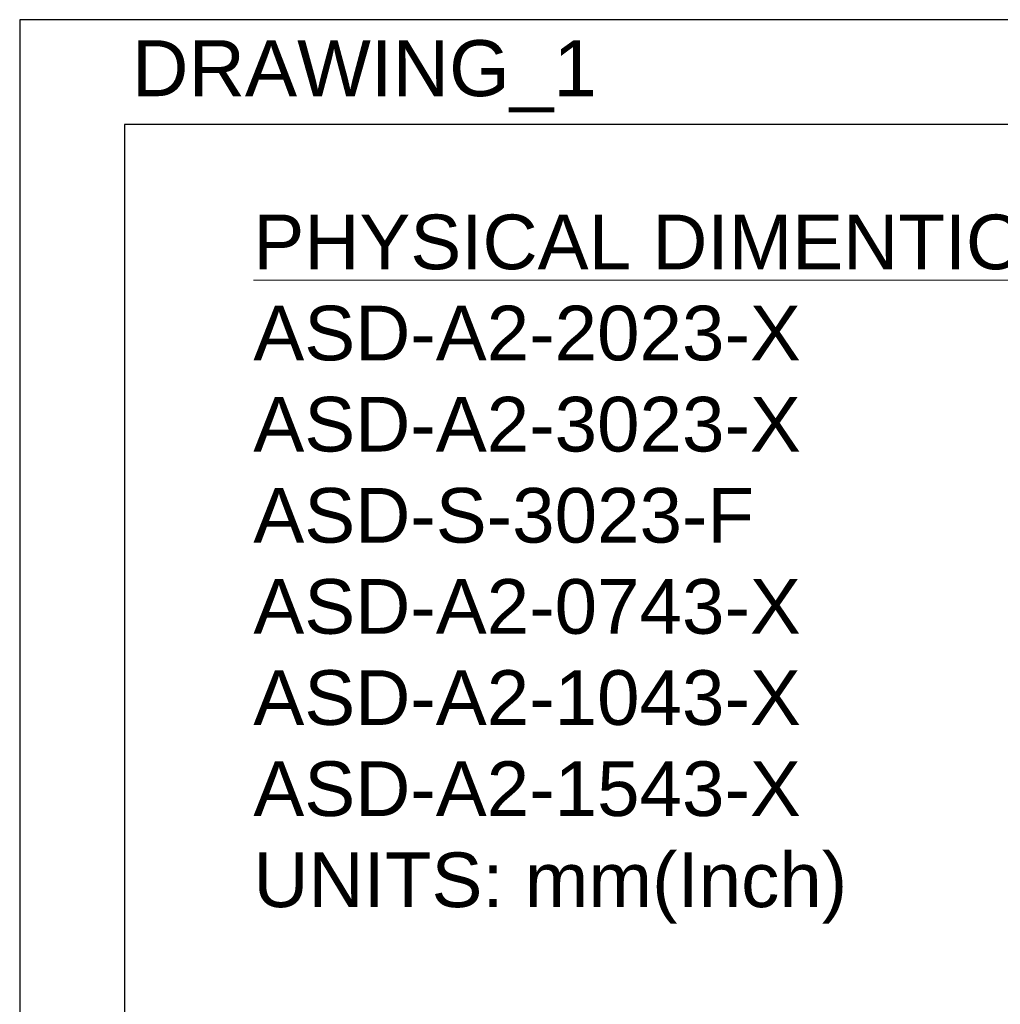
# Model space of a CAD drawing. Header units: millimetres. Extents: x -630 to 1463, y 209 to 1094.
# Tile 25 of 42: x -630 to -451, y 789 to 969. Entities that reach past the tile are written whole.
import ezdxf
from ezdxf.enums import TextEntityAlignment as Align

# ---------------------------------------------------------------- set-up
doc = ezdxf.new("R2010")
doc.units = ezdxf.units.MM
doc.header["$LTSCALE"] = 32.67
doc.layers.get('0').update_dxf_attribs({"linetype": 'CONTINUOUS'})
doc.layers.add('DF', color=3, linetype='CONTINUOUS')
doc.layers.add('TXT', color=7, linetype='CONTINUOUS')
doc.styles.get("Standard").update_dxf_attribs({"font": 'txt', "width": 0.7})
doc.styles.add('TEXTSTYLE_1', font='ARIAL.TTF')

# ---------------------------------------------------------------- blocks, each defined once
blk = doc.blocks.new('A$C71E57D54')
for p, q in [((-10, 0), (-430, 0)), ((-430, 0), (-430, -594))]:
    blk.add_line(p, q)
at = {"layer": 'DF'}
for p, q in [((-415, -15), (-415, -579)), ((-25, -15), (-415, -15))]:
    blk.add_line(p, q, dxfattribs=at)
at = {"layer": 'TXT', "style": 'TEXTSTYLE_1'}
blk.add_text('DRAWING_1', height=8, dxfattribs=at).set_placement((-380.73, -10.93), align=Align.CENTER)

msp = doc.modelspace()

# ---------------------------------------------------------------- block references
at = {"layer": 'TXT', "color": 7, "xscale": 1.279999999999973, "yscale": 1.279999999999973, "zscale": 1.28}
msp.add_blockref('A$C71E57D54', (-79.646, 969.224), dxfattribs=at)

# ---------------------------------------------------------------- texts
at = {"lineweight": 0, "insert": (-587.301, 933.569), "char_height": 10, "width": 259.90813, "attachment_point": 1}
msp.add_mtext('{\\fArial|b0|i0|c0|p34;\\W1;\\LPHYSICAL DIMENTIONS\\P\\lASD-A2-2023-X\\PASD-A2-3023-X\\PASD-S-3023-F\\PASD-A2-0743-X\\PASD-A2-1043-X\\PASD-A2-1543-X\\PUNITS: mm(Inch)}', dxfattribs=at)

doc.saveas('drawing.dxf')
